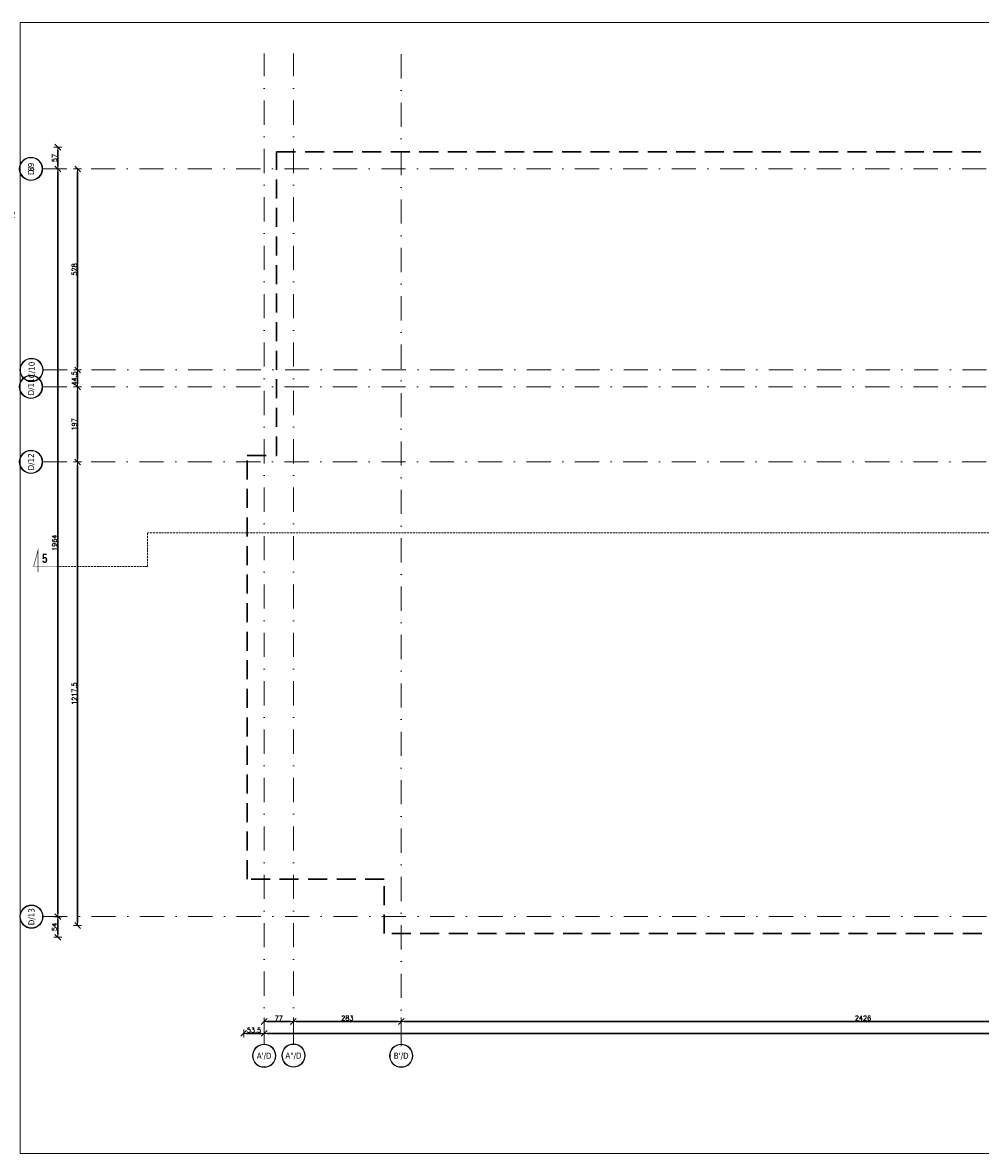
# Model space of a CAD drawing. Header units: millimetres. Extents: x 28291 to 177760, y -399809 to -170937.
# Tile 89 of 256: x 48572 to 51087, y -200085 to -197115. Entities that reach past the tile are written whole.
import ezdxf
from ezdxf.enums import TextEntityAlignment as Align

# ---------------------------------------------------------------- set-up
doc = ezdxf.new("R2010")
doc.units = ezdxf.units.MM
for name, pattern in [('6279-A-FP00$0$DASHED', [0.75, 0.5, -0.25]), ('CARKOVANA', [7.5, 5, -2.5]), ('DASHDOT', [25.4, 12.7, -6.35, 0, -6.35])]:
    doc.linetypes.add(name, pattern=pattern)
doc.layers.get('0').update_dxf_attribs({"lineweight": 0})
for name, color, linetype, lineweight in [('!! 0_ Istn-sciany', 3, 'Continuous', 30), ('!! 0_ Opis', 8, 'Continuous', 13), ('!! 2_LEGENDA', 250, 'Continuous', 13), ('!! wymiary osi', 250, 'Continuous', 9), ('0-osie-liniA', 14, 'DASHDOT', 5), ('0-osie-tx', 66, 'Continuous', 9)]:
    doc.layers.add(name, color=color, linetype=linetype, lineweight=lineweight)
doc.layers.add('!! 0_ramki', color=66, linetype='Continuous', lineweight=9, plot=False)
doc.layers.add('!! 1_Wyburzenia', color=252, linetype='CARKOVANA', lineweight=13, true_color=0x696969)
doc.styles.add('ARIAL', font='tahoma.ttf')
doc.styles.add('STYLE7', font='ARIALNB.TTF')
doc.styles.add('TAHOMA', font='tahoma.ttf')
doc.styles.add('TXT', font='simplex.shx')
doc.dimstyles.new('DIM50', dxfattribs={"dimscale": 5, "dimtxt": 2.5, "dimasz": 1.5, "dimexe": 0, "dimexo": 0, "dimgap": 0.5, "dimtad": 1, "dimdec": 4, "dimrnd": 0.5, "dimdsep": 46, "dimtxsty": 'TXT', "dimblk1": 'TICK1', "dimblk2": 'TICK1', "dimsah": 1, "dimcen": 0, "dimse1": 1, "dimse2": 1, "dimclrd": 1, "dimclre": 7, "dimclrt": 9, "dimadec": 0, "dimazin": 0, "dimtfac": 1, "dimtdec": 4, "dimtmove": 2, "dimatfit": 3, "dimldrblk": 'TICK1', "dimfxl": 1, "dimtolj": 1, "dimarcsym": 0})

# ---------------------------------------------------------------- blocks, each defined once
blk = doc.blocks.new('*U80')
h = blk.add_hatch(color=256)
edge = h.paths.add_edge_path()
edge.add_arc((0, 0), 30.6, 0, 360)
edge = h.paths.add_edge_path(flags=17)
edge.add_arc((0, 0), 29.4, 0, 360)
for radius in [30.6, 29.4]:
    blk.add_circle((0, 0), radius)
at = {"style": 'TAHOMA', "flags": 8}
blk.add_attdef('ANSICHTSNUMMER', text='', height=16, dxfattribs=at).set_placement((0, 0), align=Align.MIDDLE_CENTER)
blk = doc.blocks.new('TICK1')
at = {"color": 2}
blk.add_line((-1, -1), (1, 1), dxfattribs=at)
at = {"color": 0}
for p, q in [((0, 0), (-1, 0)), ((0, -1.4), (0, 1.4))]:
    blk.add_line(p, q, dxfattribs=at)
blk = doc.blocks.new('*D3732')
at = {"layer": '!! wymiary osi', "color": 1, "lineweight": -2, "transparency": 16777216}
blk.add_line((54565.2, -199832.8), (49213.7, -199832.8), dxfattribs=at)
at = {"layer": 'DEFPOINTS', "color": 0, "transparency": 16777216}
for p in [(49206.2, -199832.8), (49206.2, -199860.8), (54572.7, -199862.4)]:
    blk.add_point(p, dxfattribs=at)
at = {"layer": '!! wymiary osi', "color": 1, "lineweight": -2, "transparency": 16777216, "xscale": 7.5, "yscale": 7.5, "zscale": 7.5, "rotation": 180}
blk.add_blockref('TICK1', (49206.2, -199832.8), dxfattribs=at)
at = {"layer": '!! wymiary osi', "color": 1, "lineweight": -2, "transparency": 16777216, "xscale": 7.5, "yscale": 7.5, "zscale": 7.5}
blk.add_blockref('TICK1', (54572.7, -199832.8), dxfattribs=at)
at = {"layer": '!! wymiary osi', "color": 9, "transparency": 16777216, "insert": (51889.5, -199824), "char_height": 12.5, "attachment_point": 5, "style": 'TXT'}
blk.add_mtext('\\A1;5366.5', dxfattribs=at)
blk = doc.blocks.new('*D3733')
at = {"layer": '!! wymiary osi', "color": 1, "lineweight": -2, "transparency": 16777216}
blk.add_line((49213.7, -199801.4), (49275.7, -199801.4), dxfattribs=at)
at = {"layer": 'DEFPOINTS', "color": 0, "transparency": 16777216}
for p in [(49283.2, -199801.4), (49206.2, -199832.8), (49283.2, -199832.8)]:
    blk.add_point(p, dxfattribs=at)
at = {"layer": '!! wymiary osi', "color": 1, "lineweight": -2, "transparency": 16777216, "xscale": 7.5, "yscale": 7.5, "zscale": 7.5, "rotation": 180}
blk.add_blockref('TICK1', (49206.2, -199801.4), dxfattribs=at)
at = {"layer": '!! wymiary osi', "color": 1, "lineweight": -2, "transparency": 16777216, "xscale": 7.5, "yscale": 7.5, "zscale": 7.5}
blk.add_blockref('TICK1', (49283.2, -199801.4), dxfattribs=at)
at = {"layer": '!! wymiary osi', "color": 9, "transparency": 16777216, "insert": (49244.7, -199792.6), "char_height": 12.5, "attachment_point": 5, "style": 'TXT'}
blk.add_mtext('\\A1;77', dxfattribs=at)
blk = doc.blocks.new('*D3734')
at = {"layer": '!! wymiary osi', "color": 1, "lineweight": -2, "transparency": 16777216}
blk.add_line((49290.7, -199801.4), (49558.7, -199801.4), dxfattribs=at)
at = {"layer": 'DEFPOINTS', "color": 0, "transparency": 16777216}
for p in [(49566.2, -199801.4), (49566.2, -199801.4), (49283.2, -199832.8)]:
    blk.add_point(p, dxfattribs=at)
at = {"layer": '!! wymiary osi', "color": 1, "lineweight": -2, "transparency": 16777216, "xscale": 7.5, "yscale": 7.5, "zscale": 7.5, "rotation": 180}
blk.add_blockref('TICK1', (49283.2, -199801.4), dxfattribs=at)
at = {"layer": '!! wymiary osi', "color": 1, "lineweight": -2, "transparency": 16777216, "xscale": 7.5, "yscale": 7.5, "zscale": 7.5}
blk.add_blockref('TICK1', (49566.2, -199801.4), dxfattribs=at)
at = {"layer": '!! wymiary osi', "color": 9, "transparency": 16777216, "insert": (49424.7, -199792.6), "char_height": 12.5, "attachment_point": 5, "style": 'TXT'}
blk.add_mtext('\\A1;283', dxfattribs=at)
blk = doc.blocks.new('*D3735')
at = {"layer": '!! wymiary osi', "color": 1, "lineweight": -2, "transparency": 16777216}
blk.add_line((49573.7, -199801.4), (51984.7, -199801.4), dxfattribs=at)
at = {"layer": 'DEFPOINTS', "color": 0, "transparency": 16777216}
for p in [(49566.2, -199801.4), (51992.2, -199801.4), (51992.2, -199801.4)]:
    blk.add_point(p, dxfattribs=at)
at = {"layer": '!! wymiary osi', "color": 1, "lineweight": -2, "transparency": 16777216, "xscale": 7.5, "yscale": 7.5, "zscale": 7.5, "rotation": 180}
blk.add_blockref('TICK1', (49566.2, -199801.4), dxfattribs=at)
at = {"layer": '!! wymiary osi', "color": 1, "lineweight": -2, "transparency": 16777216, "xscale": 7.5, "yscale": 7.5, "zscale": 7.5}
blk.add_blockref('TICK1', (51992.2, -199801.4), dxfattribs=at)
at = {"layer": '!! wymiary osi', "color": 9, "transparency": 16777216, "insert": (50779.2, -199792.6), "char_height": 12.5, "attachment_point": 5, "style": 'TXT'}
blk.add_mtext('\\A1;2426', dxfattribs=at)
blk = doc.blocks.new('*D3736')
at = {"layer": '!! wymiary osi', "color": 1, "lineweight": -2, "transparency": 16777216}
blk.add_line((48716.3, -198324.1), (48716.3, -198142.1), dxfattribs=at)
at = {"layer": 'DEFPOINTS', "color": 0, "transparency": 16777216}
for p in [(48716.3, -198134.6), (48716.3, -198134.6), (48812, -198331.6)]:
    blk.add_point(p, dxfattribs=at)
at = {"layer": '!! wymiary osi', "color": 1, "lineweight": -2, "transparency": 16777216, "xscale": 7.5, "yscale": 7.5, "zscale": 7.5}
for p, rotation in [((48716.3, -198134.6), 90), ((48716.3, -198331.6), 270)]:
    blk.add_blockref('TICK1', p, dxfattribs=dict(at, rotation=rotation))
at = {"layer": '!! wymiary osi', "color": 9, "transparency": 16777216, "insert": (48707.5, -198233.1), "char_height": 12.5, "attachment_point": 5, "rotation": 90, "style": 'TXT'}
blk.add_mtext('\\A1;197', dxfattribs=at)
blk = doc.blocks.new('*D3737')
at = {"layer": '!! wymiary osi', "color": 1, "lineweight": -2, "transparency": 16777216}
blk.add_line((48716.3, -198127.1), (48716.3, -198097.6), dxfattribs=at)
at = {"layer": 'DEFPOINTS', "color": 0, "transparency": 16777216}
for p in [(48716.3, -198090.1), (48716.3, -198090.1), (48716.3, -198134.6)]:
    blk.add_point(p, dxfattribs=at)
at = {"layer": '!! wymiary osi', "color": 1, "lineweight": -2, "transparency": 16777216, "xscale": 7.5, "yscale": 7.5, "zscale": 7.5}
for p, rotation in [((48716.3, -198090.1), 90), ((48716.3, -198134.6), 270)]:
    blk.add_blockref('TICK1', p, dxfattribs=dict(at, rotation=rotation))
at = {"layer": '!! wymiary osi', "color": 9, "transparency": 16777216, "insert": (48707.5, -198112.3), "char_height": 12.5, "attachment_point": 5, "rotation": 90, "style": 'TXT'}
blk.add_mtext('\\A1;44.5', dxfattribs=at)
blk = doc.blocks.new('*D3738')
at = {"layer": '!! wymiary osi', "color": 1, "lineweight": -2, "transparency": 16777216}
blk.add_line((48716.3, -198082.6), (48716.3, -197569.6), dxfattribs=at)
at = {"layer": 'DEFPOINTS', "color": 0, "transparency": 16777216}
for p in [(48716.3, -197562.1), (48716.3, -197562.1), (48716.3, -198090.1)]:
    blk.add_point(p, dxfattribs=at)
at = {"layer": '!! wymiary osi', "color": 1, "lineweight": -2, "transparency": 16777216, "xscale": 7.5, "yscale": 7.5, "zscale": 7.5}
for p, rotation in [((48716.3, -197562.1), 90), ((48716.3, -198090.1), 270)]:
    blk.add_blockref('TICK1', p, dxfattribs=dict(at, rotation=rotation))
at = {"layer": '!! wymiary osi', "color": 9, "transparency": 16777216, "insert": (48707.5, -197826.1), "char_height": 12.5, "attachment_point": 5, "rotation": 90, "style": 'TXT'}
blk.add_mtext('\\A1;528', dxfattribs=at)
blk = doc.blocks.new('*D3750')
at = {"layer": '!! wymiary osi', "color": 1, "lineweight": -2, "transparency": 16777216}
blk.add_line((48664.2, -199518.6), (48664.2, -197569.6), dxfattribs=at)
at = {"layer": 'DEFPOINTS', "color": 0, "transparency": 16777216}
for p in [(48625.5, -197562.1), (48664.2, -197562.1), (48625.5, -199526.1)]:
    blk.add_point(p, dxfattribs=at)
at = {"layer": '!! wymiary osi', "color": 1, "lineweight": -2, "transparency": 16777216, "xscale": 7.5, "yscale": 7.5, "zscale": 7.5}
for p, rotation in [((48664.2, -197562.1), 90), ((48664.2, -199526.1), 270)]:
    blk.add_blockref('TICK1', p, dxfattribs=dict(at, rotation=rotation))
at = {"layer": '!! wymiary osi', "color": 9, "transparency": 16777216, "insert": (48655.5, -198544.1), "char_height": 12.5, "attachment_point": 5, "rotation": 90, "style": 'TXT'}
blk.add_mtext('\\A1;1964', dxfattribs=at)
blk = doc.blocks.new('*D3751')
at = {"layer": '!! wymiary osi', "color": 1, "lineweight": -2, "transparency": 16777216}
blk.add_line((48716.3, -199541.8), (48716.3, -198339.1), dxfattribs=at)
at = {"layer": 'DEFPOINTS', "color": 0, "transparency": 16777216}
for p in [(48716.3, -198331.6), (48812, -198331.6), (48812, -199549.3)]:
    blk.add_point(p, dxfattribs=at)
at = {"layer": '!! wymiary osi', "color": 1, "lineweight": -2, "transparency": 16777216, "xscale": 7.5, "yscale": 7.5, "zscale": 7.5}
for p, rotation in [((48716.3, -198331.6), 90), ((48716.3, -199549.3), 270)]:
    blk.add_blockref('TICK1', p, dxfattribs=dict(at, rotation=rotation))
at = {"layer": '!! wymiary osi', "color": 9, "transparency": 16777216, "insert": (48707.5, -198940.4), "char_height": 12.5, "attachment_point": 5, "rotation": 90, "style": 'TXT'}
blk.add_mtext('\\A1;1217.5', dxfattribs=at)
blk = doc.blocks.new('*D3759')
at = {"layer": '!! wymiary osi', "color": 1, "lineweight": -2, "transparency": 16777216}
blk.add_line((48664.2, -197554.6), (48664.2, -197512.5), dxfattribs=at)
at = {"layer": 'DEFPOINTS', "color": 0, "transparency": 16777216}
for p in [(48664.2, -197505), (49283.2, -197505), (49283.2, -197562.1)]:
    blk.add_point(p, dxfattribs=at)
at = {"layer": '!! wymiary osi', "color": 1, "lineweight": -2, "transparency": 16777216, "xscale": 7.5, "yscale": 7.5, "zscale": 7.5}
for p, rotation in [((48664.2, -197505), 90), ((48664.2, -197562.1), 270)]:
    blk.add_blockref('TICK1', p, dxfattribs=dict(at, rotation=rotation))
at = {"layer": '!! wymiary osi', "color": 9, "transparency": 16777216, "insert": (48655.5, -197533.6), "char_height": 12.5, "attachment_point": 5, "rotation": 90, "style": 'TXT'}
blk.add_mtext('\\A1;57', dxfattribs=at)
blk = doc.blocks.new('*D3760')
at = {"layer": '!! wymiary osi', "color": 1, "lineweight": -2, "transparency": 16777216}
blk.add_line((48664.2, -199533.6), (48664.2, -199572.5), dxfattribs=at)
at = {"layer": 'DEFPOINTS', "color": 0, "transparency": 16777216}
for p in [(49506.7, -199526.1), (48664.2, -199580), (49506.7, -199580)]:
    blk.add_point(p, dxfattribs=at)
at = {"layer": '!! wymiary osi', "color": 1, "lineweight": -2, "transparency": 16777216, "xscale": 7.5, "yscale": 7.5, "zscale": 7.5}
for p, rotation in [((48664.2, -199526.1), 90), ((48664.2, -199580), 270)]:
    blk.add_blockref('TICK1', p, dxfattribs=dict(at, rotation=rotation))
at = {"layer": '!! wymiary osi', "color": 9, "transparency": 16777216, "insert": (48655.5, -199553.1), "char_height": 12.5, "attachment_point": 5, "rotation": 90, "style": 'TXT'}
blk.add_mtext('\\A1;54', dxfattribs=at)
blk = doc.blocks.new('*D3761')
at = {"layer": '!! wymiary osi', "color": 1, "lineweight": -2, "transparency": 16777216}
blk.add_line((49198.7, -199832.8), (49160.2, -199832.8), dxfattribs=at)
at = {"layer": 'DEFPOINTS', "color": 0, "transparency": 16777216}
for p in [(49152.7, -199426), (49206.2, -199426), (49152.7, -199832.8)]:
    blk.add_point(p, dxfattribs=at)
at = {"layer": '!! wymiary osi', "color": 1, "lineweight": -2, "transparency": 16777216, "xscale": 7.5, "yscale": 7.5, "zscale": 7.5, "rotation": 180}
blk.add_blockref('TICK1', (49152.7, -199832.8), dxfattribs=at)
at = {"layer": '!! wymiary osi', "color": 1, "lineweight": -2, "transparency": 16777216, "xscale": 7.5, "yscale": 7.5, "zscale": 7.5}
blk.add_blockref('TICK1', (49206.2, -199832.8), dxfattribs=at)
at = {"layer": '!! wymiary osi', "color": 9, "transparency": 16777216, "insert": (49179.5, -199824), "char_height": 12.5, "attachment_point": 5, "style": 'TXT'}
blk.add_mtext('\\A1;53.5', dxfattribs=at)
blk = doc.blocks.new('oznaczenie przekroi')
at = {"layer": '!! 0_ Opis', "color": 2, "const_width": 1.44}
blk.add_lwpolyline([(84721.1, -198393.4), (84660.2, -198393.4), (84671.5, -198351.3), (84671.5, -198408.6)], dxfattribs=at)
blk.add_lwpolyline([(84721.1, -198393.4), (84660.2, -198393.4), (84671.5, -198351.3), (84671.5, -198408.6)], dxfattribs=at)
at = {"layer": '!! 1_Wyburzenia'}
blk.add_lwpolyline([(84721.1, -198393.4), (84958.9, -198393.4), (84958.9, -198305.1), (90995.5, -198305.1)], dxfattribs=at)
at = {"layer": '!! 0_ Opis', "color": 9, "style": 'STYLE7', "text_generation_flag": 6, "width": 0.95}
blk.add_text('5', height=24, rotation=180, dxfattribs=at).set_placement((84682.1, -198384))
blk = doc.blocks.new('BLOK OSI')
at = {"layer": '0-osie-liniA', "ltscale": 5}
for points in [[(49206.21142, -199860.81919), (49206.21142, -197259.3316)], [(49283.21142, -199860.81919), (49283.21142, -197258.8316)], [(49566.21142, -199866.5098), (49566.21142, -197259.3316)], [(48624.30568, -197562.0883), (53810.60983, -197562.0883)], [(48625.50568, -198090.0883), (53810.60983, -198090.0883)], [(48624.30568, -198134.5883), (52188.53244, -198134.5883)], [(48624.30568, -198331.5883), (52453.67948, -198331.5883)], [(48625.50568, -199526.0883), (52491.52485, -199526.0883)]]:
    blk.add_lwpolyline(points, dxfattribs=at)
at = {"layer": '0-osie-tx'}
ref = blk.add_blockref('*U80', (48593.70568, -197562.0883), dxfattribs=dict(at, rotation=270))
ref.add_attrib('ANSICHTSNUMMER', '8', dxfattribs={"layer": '0', "height": 16, "rotation": 90, "style": 'TAHOMA', "flags": 8}).set_placement((48593.70568, -197562.0883), align=Align.MIDDLE_CENTER)
ref = blk.add_blockref('*U80', (48593.70568, -197562.0883), dxfattribs=dict(at, rotation=270))
ref.add_attrib('ANSICHTSNUMMER', 'D/9', dxfattribs={"layer": '0', "height": 16, "rotation": 90, "style": 'TAHOMA', "flags": 8}).set_placement((48593.70568, -197562.0883), align=Align.MIDDLE_CENTER)
ref = blk.add_blockref('*U80', (48595.21615, -198090.0883), dxfattribs=dict(at, rotation=270))
ref.add_attrib('ANSICHTSNUMMER', 'C/10', dxfattribs={"layer": '0', "height": 16, "rotation": 90, "style": 'TAHOMA', "flags": 8}).set_placement((48595.21615, -198090.0883), align=Align.MIDDLE_CENTER)
ref = blk.add_blockref('*U80', (48593.70568, -198134.5883), dxfattribs=dict(at, rotation=270))
ref.add_attrib('ANSICHTSNUMMER', 'D/11', dxfattribs={"layer": '0', "height": 16, "rotation": 90, "style": 'TAHOMA', "flags": 8}).set_placement((48593.70568, -198134.5883), align=Align.MIDDLE_CENTER)
ref = blk.add_blockref('*U80', (48593.70568, -198331.5883), dxfattribs=dict(at, rotation=270))
ref.add_attrib('ANSICHTSNUMMER', 'D/12', dxfattribs={"layer": '0', "height": 16, "rotation": 90, "style": 'TAHOMA', "flags": 8}).set_placement((48593.70568, -198331.5883), align=Align.MIDDLE_CENTER)
ref = blk.add_blockref('*U80', (48594.90568, -199526.0883), dxfattribs=dict(at, rotation=270))
ref.add_attrib('ANSICHTSNUMMER', 'D/13', dxfattribs={"layer": '0', "height": 16, "rotation": 90, "style": 'TAHOMA', "flags": 8}).set_placement((48594.90568, -199526.0883), align=Align.MIDDLE_CENTER)
ref = blk.add_blockref('*U80', (49206.21142, -199891.41919), dxfattribs=dict(at, rotation=180))
ref.add_attrib('ANSICHTSNUMMER', "A'/D", dxfattribs={"layer": '0', "height": 16, "style": 'TAHOMA', "flags": 8}).set_placement((49206.21142, -199891.41919), align=Align.MIDDLE_CENTER)
ref = blk.add_blockref('*U80', (49283.21142, -199890.91919), dxfattribs=dict(at, rotation=180))
ref.add_attrib('ANSICHTSNUMMER', 'A"/D', dxfattribs={"layer": '0', "height": 16, "style": 'TAHOMA', "flags": 8}).set_placement((49283.21142, -199890.91919), align=Align.MIDDLE_CENTER)
ref = blk.add_blockref('*U80', (49566.21142, -199891.41919), dxfattribs=dict(at, rotation=180))
ref.add_attrib('ANSICHTSNUMMER', "B'/D", dxfattribs={"layer": '0', "height": 16, "style": 'TAHOMA', "flags": 8}).set_placement((49566.21142, -199891.41919), align=Align.MIDDLE_CENTER)
at = {"layer": '!! wymiary osi'}
for base, p1, p2, picture, middle in [((48664.20401, -197505.04847), (49283.21142, -197562.0883), (49283.21142, -197505.04847), '*D3759', (48655.45401, -197533.56839)), ((48716.25261, -197562.0883), (48716.25261, -198090.0883), (48716.25261, -197562.0883), '*D3738', (48707.50261, -197826.0883)), ((48716.25261, -198090.0883), (48716.25261, -198134.5883), (48716.25261, -198090.0883), '*D3737', (48707.50261, -198112.3383)), ((48716.25261, -198134.5883), (48811.95701, -198331.5883), (48716.25261, -198134.5883), '*D3736', (48707.50261, -198233.0883)), ((48716.25261, -198331.5883), (48811.95701, -199549.26127), (48811.95701, -198331.5883), '*D3751', (48707.50261, -198940.42479)), ((48664.20401, -199580.04847), (49506.71142, -199526.0883), (49506.71142, -199580.04847), '*D3760', (48655.45401, -199553.06839))]:
    dim = blk.add_linear_dim(base=base, p1=p1, p2=p2, angle=90, dimstyle='DIM50', dxfattribs=at)
    dim.commit()
    dim.dimension.update_dxf_attribs({"geometry": picture, "text_midpoint": middle})
dim = blk.add_aligned_dim(p1=(48625.50568, -199526.0883), p2=(48625.50568, -197562.0883), distance=-38.69833, dimstyle='DIM50', dxfattribs=at)
dim.commit()
dim.dimension.update_dxf_attribs({"geometry": '*D3750', "text_midpoint": (48655.45401, -198544.0883)})
for base, p1, p2, picture, middle in [((49152.71142, -199832.75821), (49206.21142, -199426.04847), (49152.71142, -199426.04847), '*D3761', (49179.46142, -199824.00821)), ((49283.21142, -199801.35945), (49206.21142, -199832.75821), (49283.21142, -199832.75821), '*D3733', (49244.71142, -199792.60945)), ((49566.21142, -199801.35945), (49283.21142, -199832.75821), (49566.21142, -199801.35945), '*D3734', (49424.71142, -199792.60945)), ((51992.21142, -199801.35945), (49566.21142, -199801.35945), (51992.21142, -199801.35945), '*D3735', (50779.21142, -199792.60945)), ((49206.21142, -199832.75821), (54572.71142, -199862.35271), (49206.21142, -199860.81919), '*D3732', (51889.46142, -199824.00821))]:
    dim = blk.add_linear_dim(base=base, p1=p1, p2=p2, dimstyle='DIM50', dxfattribs=at)
    dim.commit()
    dim.dimension.update_dxf_attribs({"geometry": picture, "text_midpoint": middle})

msp = doc.modelspace()

# ---------------------------------------------------------------- linework, layer by layer
at = {"layer": '!! 0_ Istn-sciany', "linetype": '6279-A-FP00$0$DASHED', "ltscale": 100}
for points in [[(49161.71142, -198251.5883), (49238.71142, -198251.5883), (49238.71142, -197454.5883), (51966.71142, -197454.5883)], [(53191.21142, -199507.5883), (49521.71142, -199507.5883), (49521.71142, -199364.5883), (49161.71142, -199364.5883), (49161.71142, -198251.5883)]]:
    msp.add_lwpolyline(points, dxfattribs=at)
at = {"layer": '!! 0_ramki'}
msp.add_lwpolyline([(48565.42916, -197114.84055), (52765.42916, -197114.84055), (52765.42916, -200084.84055), (48565.42916, -200084.84055)], close=True, dxfattribs=at)

# ---------------------------------------------------------------- block references
at = {"layer": '!! 0_ Istn-sciany'}
msp.add_blockref('BLOK OSI', (0, 63), dxfattribs=at)
at = {"layer": '!! 1_Wyburzenia'}
msp.add_blockref('oznaczenie przekroi', (-36059.54271, -150), dxfattribs=at)

# ---------------------------------------------------------------- texts
at = {"layer": '!! 2_LEGENDA', "ltscale": 100, "insert": (48460.42916, -197610.33912), "char_height": 18, "attachment_point": 1, "style": 'ARIAL'}
msp.add_mtext('{\\fArial|b0|i0|c238|p0;ilość m2}', dxfattribs=at)

doc.saveas('drawing.dxf')
